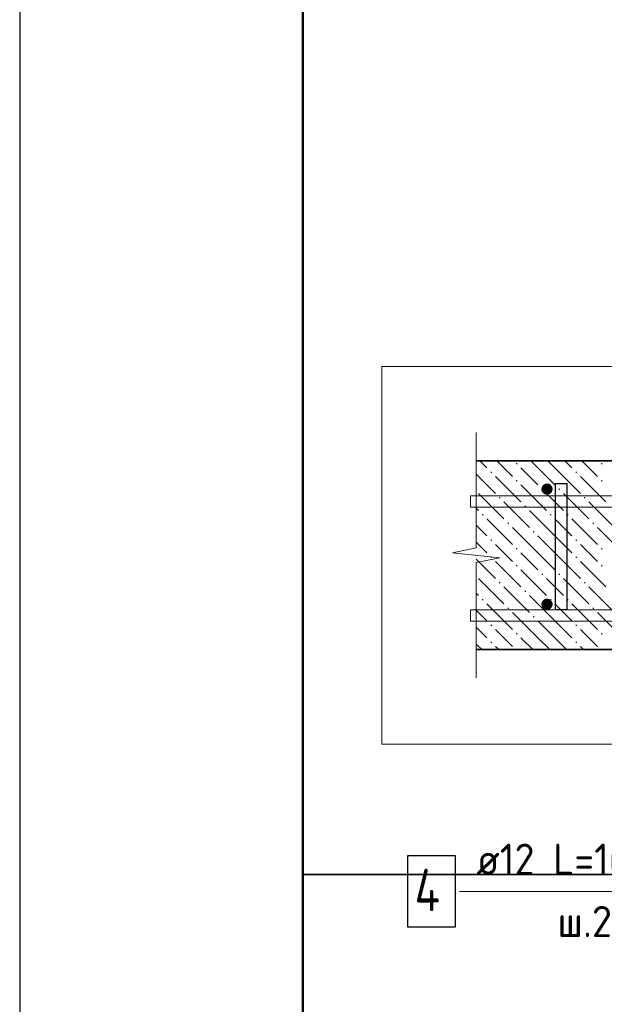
# Model space of a CAD drawing. Header units: millimetres. Extents: x 0 to 42000, y 0 to 29700.
# Tile 3 of 25: x 0 to 4128, y 15797 to 22748. Entities that reach past the tile are written whole.
import ezdxf

# ---------------------------------------------------------------- set-up
doc = ezdxf.new("R2010")
doc.units = ezdxf.units.MM
for name, color, linetype, lineweight in [('Standard', 7, 'Continuous', 25), ('ЖБ Перекрытие верхний уровень', 7, 'Continuous', 18), ('Обрамление П-обр. равн.', 7, 'Continuous', 25), ('Фоновоя арматура Х1', 7, 'Continuous', 25)]:
    doc.layers.add(name, color=color, linetype=linetype, lineweight=lineweight)
doc.styles.add('ISOCPEUR', font='txt')

msp = doc.modelspace()

# ---------------------------------------------------------------- hatches: boundary and pattern name
at = {"layer": 'ЖБ Перекрытие верхний уровень', "linetype": 'Continuous', "lineweight": 18, "transparency": 33554687}
for points in [[(3502.8, 19613.5), (3509.3, 19620), (3515.8, 19613.5), (3509.3, 19607)], [(4102.8, 19613.5), (4109.3, 19620), (4115.8, 19613.5), (4109.3, 19607)], [(3322.8, 19553.5), (3329.3, 19560), (3335.8, 19553.5), (3329.3, 19547)], [(3922.8, 19553.5), (3929.3, 19560), (3935.8, 19553.5), (3929.3, 19547)], [(3502.8, 19493.5), (3509.3, 19500), (3515.8, 19493.5), (3509.3, 19487)], [(4102.8, 19493.5), (4109.3, 19500), (4115.8, 19493.5), (4109.3, 19487)], [(3682.8, 19433.5), (3689.3, 19440), (3695.8, 19433.5), (3689.3, 19427)], [(3802.8, 19433.5), (3809.3, 19440), (3815.8, 19433.5), (3809.3, 19427)], [(3382.8, 19373.5), (3389.3, 19380), (3395.8, 19373.5), (3389.3, 19367)], [(3982.8, 19373.5), (3989.3, 19380), (3995.8, 19373.5), (3989.3, 19367)], [(3262.8, 19253.5), (3269.3, 19260), (3275.8, 19253.5), (3269.3, 19247)], [(3562.8, 19313.5), (3569.3, 19320), (3575.8, 19313.5), (3569.3, 19307)], [(3742.8, 19253.5), (3749.3, 19260), (3755.8, 19253.5), (3749.3, 19247)], [(3862.8, 19253.5), (3869.3, 19260), (3875.8, 19253.5), (3869.3, 19247)], [(3442.8, 19193.5), (3449.3, 19200), (3455.8, 19193.5), (3449.3, 19187)], [(4042.8, 19193.5), (4049.3, 19200), (4055.8, 19193.5), (4049.3, 19187)], [(3622.8, 19133.5), (3629.3, 19140), (3635.8, 19133.5), (3629.3, 19127)], [(3322.8, 19073.5), (3329.3, 19080), (3335.8, 19073.5), (3329.3, 19067)], [(3922.8, 19073.5), (3929.3, 19080), (3935.8, 19073.5), (3929.3, 19067)], [(3502.8, 19013.5), (3509.3, 19020), (3515.8, 19013.5), (3509.3, 19007)], [(4102.8, 19013.5), (4109.3, 19020), (4115.8, 19013.5), (4109.3, 19007)], [(3322.8, 18953.5), (3329.3, 18960), (3335.8, 18953.5), (3329.3, 18947)], [(3922.8, 18953.5), (3929.3, 18960), (3935.8, 18953.5), (3929.3, 18947)], [(3502.8, 18893.5), (3509.3, 18900), (3515.8, 18893.5), (3509.3, 18887)], [(3682.8, 18833.5), (3689.3, 18840), (3695.8, 18833.5), (3689.3, 18827)], [(3802.8, 18833.5), (3809.3, 18840), (3815.8, 18833.5), (3809.3, 18827)], [(4102.8, 18893.5), (4109.3, 18900), (4115.8, 18893.5), (4109.3, 18887)], [(3382.8, 18773.5), (3389.3, 18780), (3395.8, 18773.5), (3389.3, 18767)], [(3982.8, 18773.5), (3989.3, 18780), (3995.8, 18773.5), (3989.3, 18767)], [(3562.8, 18713.5), (3569.3, 18720), (3575.8, 18713.5), (3569.3, 18707)], [(3262.8, 18653.5), (3269.3, 18660), (3275.8, 18653.5), (3269.3, 18647)], [(3742.8, 18653.5), (3749.3, 18660), (3755.8, 18653.5), (3749.3, 18647)], [(3862.8, 18653.5), (3869.3, 18660), (3875.8, 18653.5), (3869.3, 18647)], [(3442.8, 18593.5), (3449.3, 18600), (3455.8, 18593.5), (3449.3, 18587)], [(4042.8, 18593.5), (4049.3, 18600), (4055.8, 18593.5), (4049.3, 18587)], [(3622.8, 18533.5), (3629.3, 18540), (3635.8, 18533.5), (3629.3, 18527)], [(3322.8, 18473.5), (3329.3, 18480), (3335.8, 18473.5), (3329.3, 18467)], [(3922.8, 18473.5), (3929.3, 18480), (3935.8, 18473.5), (3929.3, 18467)], [(3322.8, 18353.5), (3329.3, 18360), (3335.8, 18353.5), (3329.3, 18347)], [(3502.8, 18413.5), (3509.3, 18420), (3515.8, 18413.5), (3509.3, 18407)], [(3922.8, 18353.5), (3929.3, 18360), (3935.8, 18353.5), (3929.3, 18347)], [(4102.8, 18413.5), (4109.3, 18420), (4115.8, 18413.5), (4109.3, 18407)]]:
    msp.add_hatch(color=7, dxfattribs=at).paths.add_polyline_path(points, flags=16)
at = {"layer": 'Обрамление П-обр. равн.', "linetype": 'Continuous', "lineweight": 25, "transparency": 33554687}
for points in [[(3763, 19434.3), (3760, 19449.6), (3751.3, 19462.6), (3738.3, 19471.3), (3723, 19474.3), (3707.7, 19471.3), (3694.7, 19462.6), (3686, 19449.6), (3683, 19434.3), (3686, 19419), (3694.7, 19406), (3707.7, 19397.4), (3723, 19394.3), (3738.3, 19397.4), (3751.3, 19406), (3760, 19419)], [(3763, 18621), (3760, 18636.3), (3751.3, 18649.3), (3738.3, 18658), (3723, 18661), (3707.7, 18658), (3694.7, 18649.3), (3686, 18636.3), (3683, 18621), (3686, 18605.7), (3694.7, 18592.7), (3707.7, 18584), (3723, 18581), (3738.3, 18584), (3751.3, 18592.7), (3760, 18605.7)]]:
    msp.add_hatch(color=7, dxfattribs=at).paths.add_polyline_path(points)

# ---------------------------------------------------------------- linework, layer by layer
at = {"layer": 'Standard', "color": 7, "linetype": 'Continuous', "lineweight": 25, "transparency": 33554687}
msp.add_line((2000, 29200), (2000, 1058.3), dxfattribs=at)
at = {"layer": 'Standard', "color": 7, "linetype": 'Continuous', "lineweight": 13, "transparency": 33554687}
for p, q in [((3223, 19834.3), (3223, 19019.7)), ((3223, 19019.7), (3056.3, 18985)), ((3056.3, 18985), (3389.7, 18950.3)), ((3389.7, 18950.3), (3223, 18915.7)), ((3223, 18915.7), (3223, 18101)), ((3223, 18101), (3223, 18101))]:
    msp.add_line(p, q, dxfattribs=at)
at = {"layer": 'Standard', "color": 7, "linetype": 'Continuous', "lineweight": 25, "transparency": 33554687}
msp.add_lwpolyline([(0, 0), (42000, 0), (42000, 29700), (0, 29700), (0, 0)], close=True, dxfattribs=at)
at = {"layer": 'Standard', "color": 7, "linetype": 'Continuous', "lineweight": 50, "transparency": 33554687}
msp.add_lwpolyline([(2000, 29200), (41500, 29200), (41500, 500), (2000, 500), (2000, 29200)], close=True, dxfattribs=at)
at = {"layer": 'Standard', "color": 7, "linetype": 'Continuous', "lineweight": 13, "transparency": 33554687}
for points in [[(41500, 29200), (2000, 29200), (2000, 6000), (41500, 6000), (41500, 29200)], [(5056.3, 18627.7), (5339.2, 18344.8), (5339.2, 16594.3), (3104.4, 16594.3)]]:
    msp.add_lwpolyline(points, dxfattribs=at)
at = {"layer": 'Standard', "color": 254, "linetype": 'Continuous', "lineweight": 18, "true_color": 0xc4c4ff, "transparency": 33554687}
msp.add_lwpolyline([(2556.3, 17634.3), (21591.7, 17634.3), (21591.7, 20301), (2556.3, 20301), (2556.3, 17634.3)], dxfattribs=at)
at = {"layer": 'Standard', "color": 7, "linetype": 'Continuous', "lineweight": 35, "transparency": 33554687}
msp.add_lwpolyline([(2000, 16713.9), (2000, 500), (32418.2, 500), (32418.2, 16713.9), (2000, 16713.9)], dxfattribs=at)
at = {"layer": 'ЖБ Перекрытие верхний уровень', "color": 7, "linetype": 'Continuous', "lineweight": 35, "transparency": 33554687}
for p, q in [((20925, 19634.3), (3223, 19634.3)), ((3223, 18301), (20925, 18301))]:
    msp.add_line(p, q, dxfattribs=at)
at = {"layer": 'ЖБ Перекрытие верхний уровень', "color": 9, "linetype": 'Continuous', "lineweight": 18, "true_color": 0xc7c7c7, "transparency": 33554687}
for p, q in [((3248.5, 19634.3), (3299.3, 19583.5)), ((3419.3, 19583.5), (3368.5, 19634.3)), ((3659.3, 19583.5), (3608.5, 19634.3)), ((3728.5, 19634.3), (3779.3, 19583.5)), ((3848.5, 19634.3), (3899.3, 19583.5)), ((4019.3, 19583.5), (3968.5, 19634.3)), ((3223, 19539.8), (3359.3, 19403.5)), ((3479.3, 19523.5), (3419.3, 19583.5)), ((3539.3, 19583.5), (3659.3, 19463.5)), ((3659.3, 19583.5), (3779.3, 19463.5)), ((3779.3, 19583.5), (3959.3, 19403.5)), ((4079.3, 19523.5), (4019.3, 19583.5)), ((3359.3, 19523.5), (3539.3, 19343.5)), ((3959.3, 19523.5), (4139.3, 19343.5)), ((3239.3, 19403.5), (3419.3, 19223.5)), ((3539.3, 19463.5), (3719.3, 19283.5)), ((3779.3, 19343.5), (3719.3, 19403.5)), ((3839.3, 19403.5), (4019.3, 19223.5)), ((3419.3, 19343.5), (3599.3, 19163.5)), ((3839.3, 19283.5), (3779.3, 19343.5)), ((4019.3, 19343.5), (4199.3, 19163.5)), ((3239.3, 19283.5), (3223, 19299.8)), ((3779.3, 19103.5), (3599.3, 19283.5)), ((3299.3, 19223.5), (3479.3, 19043.5)), ((3779.3, 19223.5), (3899.3, 19103.5)), ((3899.3, 19223.5), (4079.3, 19043.5)), ((3223, 19179.8), (3299.3, 19103.5)), ((3659.3, 18983.5), (3479.3, 19163.5)), ((4259.3, 18983.5), (4079.3, 19163.5)), ((3223, 19059.8), (3299.3, 18983.5)), ((3659.3, 19103.5), (3779.3, 18983.5)), ((3779.3, 19103.5), (3899.3, 18983.5)), ((3419.3, 18983.5), (3359.3, 19043.5)), ((3479.3, 18923.5), (3419.3, 18983.5)), ((3539.3, 18983.5), (3659.3, 18863.5)), ((3659.3, 18983.5), (3779.3, 18863.5)), ((3779.3, 18983.5), (3959.3, 18803.5)), ((4019.3, 18983.5), (3959.3, 19043.5)), ((4079.3, 18923.5), (4019.3, 18983.5)), ((3223, 18939.8), (3359.3, 18803.5)), ((3359.3, 18923.5), (3539.3, 18743.5)), ((3959.3, 18923.5), (4139.3, 18743.5)), ((3539.3, 18863.5), (3719.3, 18683.5)), ((3239.3, 18803.5), (3419.3, 18623.5)), ((3779.3, 18743.5), (3719.3, 18803.5)), ((3839.3, 18803.5), (4019.3, 18623.5)), ((3239.3, 18683.5), (3223, 18699.8)), ((3419.3, 18743.5), (3599.3, 18563.5)), ((3839.3, 18683.5), (3779.3, 18743.5)), ((4019.3, 18743.5), (4199.3, 18563.5)), ((3779.3, 18503.5), (3599.3, 18683.5)), ((3223, 18579.8), (3299.3, 18503.5)), ((3299.3, 18623.5), (3479.3, 18443.5)), ((3659.3, 18383.5), (3479.3, 18563.5)), ((3779.3, 18623.5), (3899.3, 18503.5)), ((3899.3, 18623.5), (4079.3, 18443.5)), ((4259.3, 18383.5), (4079.3, 18563.5)), ((3659.3, 18503.5), (3779.3, 18383.5)), ((3779.3, 18503.5), (3899.3, 18383.5)), ((3223, 18459.8), (3299.3, 18383.5)), ((3419.3, 18383.5), (3359.3, 18443.5)), ((4019.3, 18383.5), (3959.3, 18443.5)), ((3479.3, 18323.5), (3419.3, 18383.5)), ((3539.3, 18383.5), (3621.8, 18301)), ((3659.3, 18383.5), (3741.8, 18301)), ((3779.3, 18383.5), (3861.8, 18301)), ((4079.3, 18323.5), (4019.3, 18383.5)), ((3223, 18339.8), (3261.8, 18301)), ((3359.3, 18323.5), (3381.8, 18301)), ((3959.3, 18323.5), (3981.8, 18301))]:
    msp.add_line(p, q, dxfattribs=at)
at = {"layer": 'Обрамление П-обр. равн.', "color": 38, "linetype": 'Continuous', "lineweight": 25, "true_color": 0x5f1e0f, "transparency": 33554687}
msp.add_lwpolyline([(3863, 19474.3), (3863, 18581), (3783, 18581), (3783, 19474.3), (3863, 19474.3)], dxfattribs=at)
at = {"layer": 'Обрамление П-обр. равн.', "color": 7, "linetype": 'Continuous', "lineweight": 25, "transparency": 33554687}
msp.add_lwpolyline([(2737.7, 16344.3), (3077.7, 16344.3), (3077.7, 16844.3), (2737.7, 16844.3), (2737.7, 16344.3)], dxfattribs=at)
at = {"layer": 'Фоновоя арматура Х1', "color": 251, "linetype": 'Continuous', "lineweight": 18, "true_color": 0x656565, "transparency": 33554687}
for points in [[(9389.7, 19307.7), (3183, 19307.7), (3183, 19387.7), (9389.7, 19387.7), (9389.7, 19307.7)], [(9389.7, 18501), (3183, 18501), (3183, 18581), (9389.7, 18581), (9389.7, 18501)]]:
    msp.add_lwpolyline(points, dxfattribs=at)

# ---------------------------------------------------------------- texts
at = {"layer": 'Обрамление П-обр. равн.', "color": 7, "linetype": 'Continuous', "lineweight": 13, "transparency": 33554687, "attachment_point": 7, "style": 'ISOCPEUR'}
for s, insert, char_height, width in [('\\W0.94;ø12 L=1680mm ', (3224.8, 16711.7), 220, 2104.383), ('\\W0.80;4', (2787.7, 16454.3), 300, 359.83), ('\\W0.95;ш.200 ', (3796.8, 16271.7), 220, 962.136)]:
    msp.add_mtext(s, dxfattribs=dict(at, insert=insert, char_height=char_height, width=width))

doc.saveas('drawing.dxf')
